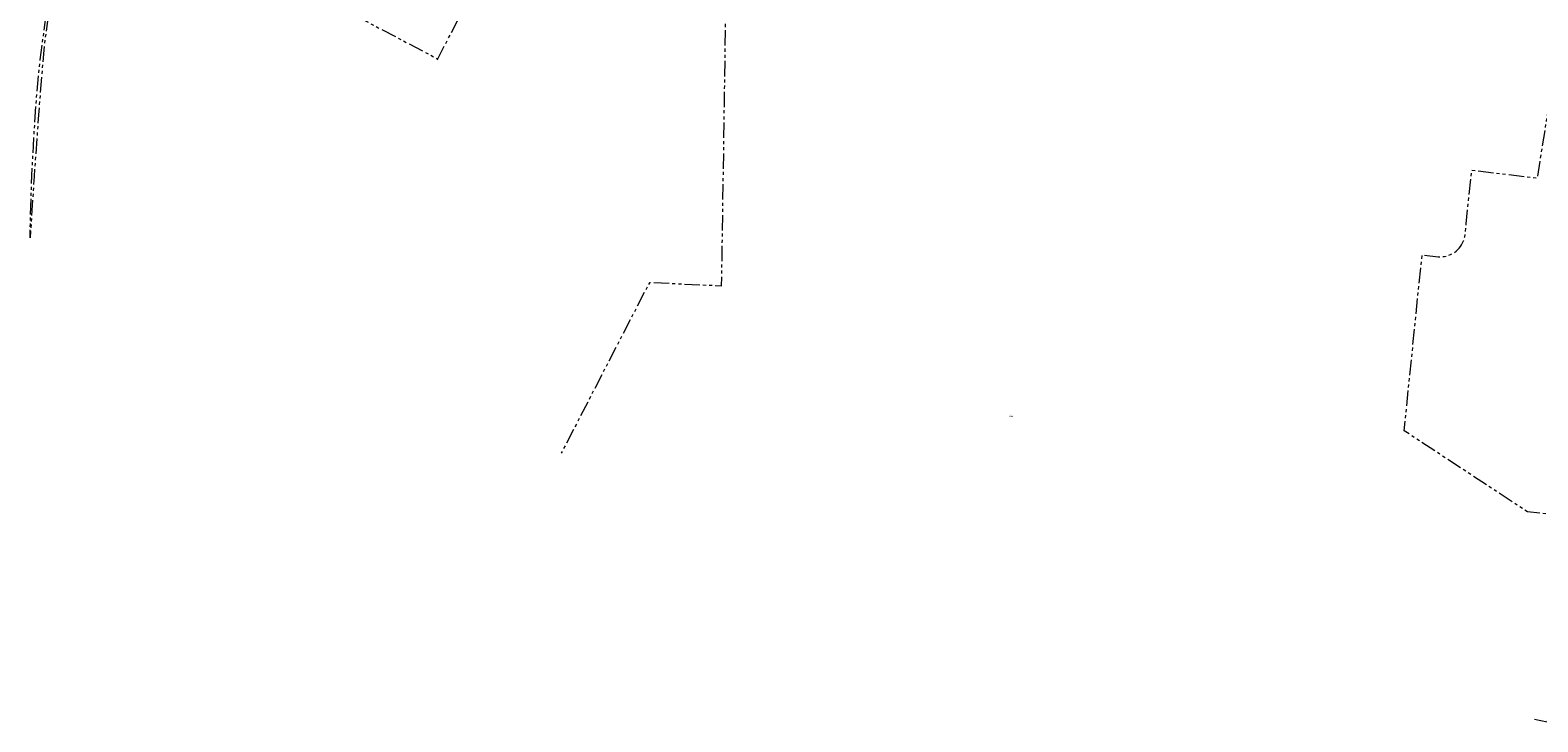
# Model space of a CAD drawing. Header units: metres. Extents: x 110520 to 111630, y 426343 to 427182.
# Tile 1 of 5: x 110520 to 111141, y 426343 to 426628. Entities that reach past the tile are written whole.
import ezdxf

# ---------------------------------------------------------------- set-up
doc = ezdxf.new("R2010")
doc.units = ezdxf.units.M
doc.linetypes.add('KADASTER', pattern=[12.7, 6.35, -1.27, 1.27, -1.27, 1.27, -1.27])
doc.layers.add('A-MVIEW', color=1, linetype='Continuous', plot=False)
doc.layers.add('B-GRS-KADASTER_D', color=7, linetype='KADASTER', lineweight=18, true_color=0x7a458c)
doc.styles.add('NLCS-ISO-M200-T25', font='NLCS-ISO.ttf')

msp = doc.modelspace()

# ---------------------------------------------------------------- linework, layer by layer
at = {"layer": 'B-GRS-KADASTER_D', "lineweight": 18, "flags": 128}
msp.add_lwpolyline([(110543.821, 426726.445), (110546.471, 426736.167), (110553.747, 426760.922), (110559.598, 426779.594), (110562.111, 426787.197), (110569.927, 426782.507), (110551.347, 426746.736), (110542.464, 426714.571), (110536.641, 426690.301), (110531.517, 426665.088), (110528.442, 426644.92), (110525.176, 426619.643), (110523.041, 426592.973), (110521.24, 426567.466), (110519.605, 426542.191), (110519.639, 426546.432), (110520.203, 426564.511), (110520.918, 426580.08), (110522.317, 426601.282), (110523.788, 426615.596), (110527.217, 426641.982), (110528.833, 426652.561), (110533.06, 426677.009), (110536.433, 426694.718), (110539.585, 426709.186)], close=True, dxfattribs=at)
for points in [[(110656.527, 426753.507), (110647.13, 426735.502), (110653.603, 426732.174), (110641.806, 426709.733), (110641.753, 426709.632), (110641.833, 426709.591), (110648.131, 426706.345), (110643.718, 426697.82), (110642.862, 426695.827), (110644.024, 426672.615), (110644.157, 426664.869), (110643.574, 426639.058), (110687.542, 426616.005)], [(110687.325, 426615.592), (110687.542, 426616.005), (110738.03, 426712.273), (110807.176, 426702.878), (110804.401, 426522.382), (110774.767, 426523.758), (110738.435, 426453.491)], [(111179.59, 426424.915), (111136.601, 426429.367), (111085.806, 426462.769), (111093.177, 426535.153), (111099.736, 426534.489), (111100.62, 426534.443), (111101.504, 426534.474), (111102.383, 426534.582), (111103.248, 426534.765), (111104.095, 426535.022), (111104.917, 426535.351), (111105.706, 426535.75), (111106.459, 426536.216), (111107.168, 426536.746), (111107.828, 426537.335), (111108.436, 426537.978), (111108.985, 426538.672), (111109.472, 426539.411), (111109.894, 426540.189), (111110.246, 426541.001), (111110.527, 426541.84), (111110.735, 426542.7), (111110.867, 426543.575), (111111.338, 426547.993), (111113.699, 426570.15), (111140.718, 426566.863), (111148.01, 426612.82), (111148.176, 426613.63), (111148.804, 426614.31), (111149.867, 426614.863), (111150.898, 426615.204), (111152.097, 426615.299), (111207.921, 426609.148), (111192.752, 426641.957)], [(111139.444, 426343.983), (111144.681, 426342.855), (111179.59, 426424.915), (111192.92, 426418.207), (111193.047, 426418.143), (111171.007, 426365.961)]]:
    msp.add_lwpolyline(points, dxfattribs=at)

# ---------------------------------------------------------------- texts
at = {"layer": 'A-MVIEW', "insert": (110923.76, 426468.934), "char_height": 0.36, "attachment_point": 5, "style": 'NLCS-ISO-M200-T25'}
msp.add_mtext('SDT00\\PK 3338', dxfattribs=at)

doc.saveas('drawing.dxf')
